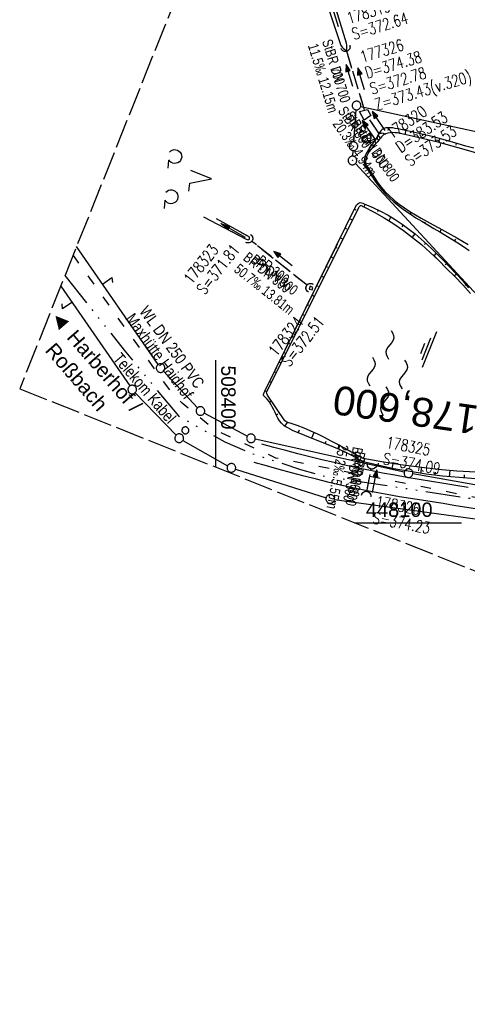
# Model space of a CAD drawing. Extents: x 508366 to 508907, y 448017 to 448810.
# Tile 1 of 47: x 508366 to 508444, y 448017 to 448187. Entities that reach past the tile are written whole.
import ezdxf
from ezdxf.enums import TextEntityAlignment as Align

# ---------------------------------------------------------------- set-up
doc = ezdxf.new("R2010")
doc.units = 0
doc.header["$LTSCALE"] = 10
doc.header["$MEASUREMENT"] = 0
for name, pattern in [('ACAD_ISO03W100', [30, 12, -18]), ('ACAD_ISO14W100', [25.5, 12, -3, 0.5, -3, 0.5, -3, 0.5, -3]), ('AUSGEZOGEN', [0]), ('LT00', [0]), ('LT12', [0.4, 0.3, -0.1]), ('LT14', [0.6, 0.5, -0.1]), ('LT17', [0.15, 0.1, -0.05]), ('STRICHLINIE2', [0.375, 0.25, -0.125])]:
    doc.linetypes.add(name, pattern=pattern)
doc.layers.get('0').update_dxf_attribs({"linetype": 'LT00'})
for name, color, linetype in [('--EK_FBR', 250, 'LT00'), ('--EK_Halt-Pfeil', 4, 'LT00'), ('--EK_Haltung', 7, 'STRICHLINIE2'), ('--EK_Haltung-Text', 140, 'LT00'), ('--EK_RRB', 181, 'LT00'), ('--EK_RRB_SYMB', 181, 'LT00'), ('--EK_Schacht-Text', 5, 'LT00'), ('--EK_ST-93-1', 30, 'LT17'), ('--EL_DFK_AB_L', 21, 'LT00'), ('--EL_DFK_AB_P', 7, 'LT00'), ('--EL_Halt-Pfeil', 4, 'LT00'), ('--EL_Haltung', 182, 'STRICHLINIE2'), ('--EL_Haltung-Text', 182, 'LT00'), ('--EL_RRB', 181, 'LT00'), ('--WASSER_NUTZUNG', 180, 'Continuous'), ('DFK_AB_L', 21, 'LT00'), ('DFK_AB_P', 7, 'LT00'), ('DFK_GZPKT', 250, 'LT00'), ('DFK_KATASTER', 250, 'LT00'), ('DFK_NUTZUNG', 250, 'LT00'), ('DFK_VERMPKT', 252, 'LT00'), ('DL', 182, 'LT12'), ('DL_PFEIL', 201, 'LT00'), ('DL_TEXT', 182, 'LT00'), ('ORTSRICHTUNG', 7, 'Continuous'), ('PFEIL', 140, 'AUSGEZOGEN'), ('TELEKOM', 210, 'ACAD_ISO14W100'), ('TELEKOM_TEXT', 210, 'Continuous'), ('V125_AFBR_BAB', 250, 'LT00'), ('V125_BOESCH', 250, 'LT00'), ('V125_BOSCHUNG', 250, 'LT00'), ('V125_GRABEN', 250, 'LT00'), ('V125_MOENCH', 182, 'LT00'), ('V125_RASTER', 250, 'LT00'), ('V125_U_SCHACH', 182, 'LT00'), ('V125_UK_DURCH', 182, 'LT00'), ('V126_AFBR_BAB', 250, 'LT00'), ('V126_BOESCH', 250, 'LT00'), ('V126_BOSCHUNG', 250, 'LT00'), ('V126_GRABEN', 250, 'LT00'), ('V126_U_SCHACH', 182, 'LT00'), ('V126_UK_DURCH', 182, 'LT00'), ('WASSERLTG', 130, 'ACAD_ISO03W100'), ('WASSERLTG_TEXT', 130, 'Continuous')]:
    doc.layers.add(name, color=color, linetype=linetype)
doc.layers.add('-BLATT_125-RAND', color=7, linetype='LT14', plot=False)
doc.styles.add('Beschrift', font='ARIAL.TTF')
doc.styles.add('Haltungsbeschriftung', font='ARIAL.TTF', dxfattribs={"width": 0.75})
doc.styles.add('schachtbeschriftung', font='romans.shx', dxfattribs={"width": 0.75, "height": 2})
doc.styles.get("Standard").update_dxf_attribs({"font": 'ARIAL.TTF'})
doc.styles.add('Versorgungsltg', font='ARIAL.TTF', dxfattribs={"width": 0.8, "height": 2})

# ---------------------------------------------------------------- blocks, each defined once
blk = doc.blocks.new('SYMB7052')
at = {"color": 0, "linetype": 'ByBlock'}
blk.add_lwpolyline([(0, 0), (0, 0.196), (0.076, 0.156)], dxfattribs=at)
blk = doc.blocks.new('SYMB7010')
at = {"color": 0, "linetype": 'ByBlock'}
for points in [[(-0.031408, 0.499213), (-0.093728, 0.49134), (-0.15457, 0.475719), (-0.212975, 0.452595), (-0.268021, 0.422333), (-0.31884, 0.385411), (-0.36463, 0.342411), (-0.40467, 0.29401), (-0.438329, 0.240973), (-0.465074, 0.184136), (-0.484486, 0.124395), (-0.496256, 0.062692), (-0.5002, 0)], [(-0.5002, 0), (-0.496256, -0.062692), (-0.484486, -0.124395), (-0.465075, -0.184136), (-0.438329, -0.240973), (-0.404671, -0.29401), (-0.36463, -0.342411), (-0.31884, -0.385411), (-0.268021, -0.422333), (-0.212975, -0.452595), (-0.154571, -0.475719), (-0.093728, -0.49134), (-0.031408, -0.499213), (0.031408, -0.499213)], [(0.5002, 0), (0.496256, 0.062692), (0.484485, 0.124395), (0.465074, 0.184136), (0.438329, 0.240973), (0.40467, 0.29401), (0.36463, 0.342411), (0.31884, 0.385411), (0.268021, 0.422333), (0.212975, 0.452595), (0.15457, 0.475719), (0.093728, 0.49134), (0.031408, 0.499213), (-0.031408, 0.499213)], [(0.031408, -0.499213), (0.093728, -0.491341), (0.15457, -0.475719), (0.212975, -0.452595), (0.268021, -0.422333), (0.31884, -0.385411), (0.36463, -0.342411), (0.404671, -0.294011), (0.438329, -0.240974), (0.465075, -0.184136), (0.484486, -0.124395), (0.496256, -0.062692), (0.500201, 0)]]:
    blk.add_lwpolyline(points, dxfattribs=at)
blk = doc.blocks.new('SYMB7250')
at = {"color": 0, "linetype": 'ByBlock'}
for points in [[(-0.25, 0.28), (-0.208333, 0.308889), (-0.166667, 0.331111), (-0.125, 0.34), (-0.083333, 0.331111), (-0.041667, 0.308889), (0, 0.28)], [(0, 0.28), (0.041667, 0.251111), (0.083333, 0.228889), (0.125, 0.22), (0.166667, 0.228889), (0.208333, 0.251111), (0.25, 0.28)], [(-0.74, 0), (-0.698333, 0.028889), (-0.656667, 0.051111), (-0.615, 0.06), (-0.573333, 0.051111), (-0.531667, 0.028889), (-0.49, 0)], [(-0.49, 0), (-0.448333, -0.028889), (-0.406667, -0.051111), (-0.365, -0.06), (-0.323333, -0.051111), (-0.281667, -0.028889), (-0.24, 0)], [(0.24, 0), (0.281667, 0.028889), (0.323333, 0.051111), (0.365, 0.06), (0.406667, 0.051111), (0.448333, 0.028889), (0.49, 0)], [(0.49, 0), (0.531667, -0.028889), (0.573333, -0.051111), (0.615, -0.06), (0.656667, -0.051111), (0.698333, -0.028889), (0.74, 0)], [(-0.25, -0.28), (-0.208333, -0.251111), (-0.166667, -0.228889), (-0.125, -0.22), (-0.083333, -0.228889), (-0.041667, -0.251111), (0, -0.28)], [(0, -0.28), (0.041667, -0.308889), (0.083333, -0.331111), (0.125, -0.34), (0.166667, -0.331111), (0.208333, -0.308889), (0.25, -0.28)]]:
    blk.add_lwpolyline(points, dxfattribs=at)
blk = doc.blocks.new('SYMB7201')
at = {"color": 0, "linetype": 'ByBlock'}
for p, q in [((0, 0.385), (-0.11, 0.015)), ((-0.255, -0.385), (-0.115, -0.385)), ((0.445, -0.385), (0.585, -0.385))]:
    blk.add_line(p, q, dxfattribs=at)
for points in [[(0.25, 0.015), (0.11, 0.015), (0, 0.385)], [(-0.393816, -0.383308), (-0.416239, -0.362945), (-0.432849, -0.337617), (-0.442589, -0.308936), (-0.444836, -0.27873), (-0.439449, -0.248923), (-0.426769, -0.221415), (-0.407606, -0.197958), (-0.38318, -0.180047), (-0.355047, -0.168823), (-0.325, -0.165), (-0.294953, -0.168823), (-0.26682, -0.180047), (-0.242394, -0.197959), (-0.223231, -0.221415), (-0.210551, -0.248923), (-0.205164, -0.27873), (-0.207411, -0.308936), (-0.21715, -0.337617), (-0.233761, -0.362945), (-0.256184, -0.383308)], [(0.306185, -0.383308), (0.283761, -0.362945), (0.267151, -0.337617), (0.257411, -0.308936), (0.255164, -0.27873), (0.260552, -0.248923), (0.273231, -0.221415), (0.292394, -0.197958), (0.31682, -0.180047), (0.344953, -0.168823), (0.375, -0.165), (0.405047, -0.168823), (0.43318, -0.180047), (0.457606, -0.197959), (0.476769, -0.221415), (0.489449, -0.248923), (0.494836, -0.27873), (0.492589, -0.308936), (0.48285, -0.337617), (0.466239, -0.362945), (0.443816, -0.383308)]]:
    blk.add_lwpolyline(points, dxfattribs=at)
blk = doc.blocks.new('SYMB0003')
at = {"color": 0, "linetype": 'ByBlock'}
for p, q in [((-0.015712, 0), (0.010166, 0.012015)), ((0, -0.021257), (-0.015712, 0)), ((0.010166, 0.012015), (0, -0.021257))]:
    blk.add_line(p, q, dxfattribs=at)
for points in [[(-0.031395, 0.499013), (-0.093691, 0.491144), (-0.154509, 0.475528), (-0.21289, 0.452414), (-0.267913, 0.422164), (-0.318712, 0.385257), (-0.364484, 0.342274), (-0.404509, 0.293893), (-0.438154, 0.240877), (-0.464888, 0.184062), (-0.484292, 0.124345), (-0.496058, 0.062667), (-0.5, 0)], [(-0.5, 0), (-0.496058, -0.062667), (-0.484292, -0.124345), (-0.464888, -0.184062), (-0.438154, -0.240877), (-0.404509, -0.293893), (-0.364485, -0.342274), (-0.318712, -0.385257), (-0.267914, -0.422164), (-0.21289, -0.452414), (-0.154509, -0.475529), (-0.093691, -0.491144), (-0.031395, -0.499014), (0.031395, -0.499014)], [(0.5, 0), (0.496057, 0.062667), (0.484292, 0.124345), (0.464888, 0.184062), (0.438153, 0.240877), (0.404509, 0.293893), (0.364484, 0.342274), (0.318712, 0.385257), (0.267913, 0.422164), (0.21289, 0.452414), (0.154509, 0.475528), (0.093691, 0.491144), (0.031395, 0.499013), (-0.031395, 0.499013)], [(0.031395, -0.499014), (0.093691, -0.491144), (0.154509, -0.475529), (0.21289, -0.452414), (0.267914, -0.422164), (0.318712, -0.385257), (0.364485, -0.342274), (0.404509, -0.293893), (0.438154, -0.240877), (0.464889, -0.184062), (0.484292, -0.124345), (0.496058, -0.062667), (0.5, 0)]]:
    blk.add_lwpolyline(points, dxfattribs=at)
blk = doc.blocks.new('Pfreil3')
at = {"layer": 'PFEIL'}
blk.add_hatch(color=256, dxfattribs=at).paths.add_polyline_path([(-1.55, 0.27), (-1.55, -0.27), (0, 0)])
for p, q in [((-1.55, 0), (-4.83, 0)), ((-1.55, -0.27), (-1.55, 0.27)), ((-1.55, 0.27), (0, 0)), ((0, 0), (-1.55, -0.27))]:
    blk.add_line(p, q, dxfattribs=at)
blk = doc.blocks.new('SYMB1107')
at = {"color": 0, "linetype": 'ByBlock'}
for points in [[(-0.2, 0), (-0.196157, 0.039018), (-0.184776, 0.076537), (-0.166294, 0.111114), (-0.141421, 0.141421), (-0.111114, 0.166294), (-0.076537, 0.184776), (-0.039018, 0.196157), (0, 0.2)], [(0, 0.2), (0.039018, 0.196157), (0.076537, 0.184776), (0.111114, 0.166294), (0.141421, 0.141421), (0.166294, 0.111114), (0.184776, 0.076537), (0.196157, 0.039018), (0.2, 0)]]:
    blk.add_lwpolyline(points, dxfattribs=at)
blk = doc.blocks.new('SYMB0070')
at = {"color": 0, "linetype": 'ByBlock'}
for p, q in [((-0.5, 0), (0.2, 0)), ((0.5, 0), (0.2, 0.1)), ((0.2, 0.1), (0.2, 0)), ((0.468, 0), (0.21, 0.086)), ((0.21, 0.086), (0.21, -0.086)), ((0.21, -0.086), (0.468, 0)), ((0.22, -0.072), (0.437, 0)), ((0.23, -0.058), (0.405, 0)), ((0.24, -0.045), (0.374, 0)), ((0.342, 0), (0.25, 0.031)), ((0.25, 0.031), (0.25, -0.031)), ((0.25, -0.031), (0.342, 0)), ((0.26, -0.017), (0.31, 0)), ((0.27, -0.003), (0.279, 0))]:
    blk.add_line(p, q, dxfattribs=at)
for points in [[(0.2, 0), (0.2, -0.1), (0.5, 0)], [(0.437, 0), (0.22, 0.072), (0.22, -0.072)], [(0.405, 0), (0.23, 0.058), (0.23, -0.058)], [(0.374, 0), (0.24, 0.045), (0.24, -0.045)], [(0.31, 0), (0.26, 0.017), (0.26, -0.017)], [(0.279, 0), (0.27, 0.003), (0.27, -0.003)]]:
    blk.add_lwpolyline(points, dxfattribs=at)
blk = doc.blocks.new('WASSER2')
at = {"layer": '--EK_RRB_SYMB'}
for p, q in [((-0.335, 0), (0.335, 0)), ((-0.191, -0.054), (0.215, -0.054)), ((-0.071, -0.116), (0.123, -0.116))]:
    blk.add_line(p, q, dxfattribs=at)

msp = doc.modelspace()

# ---------------------------------------------------------------- linework, layer by layer
at = {"layer": '--EK_FBR'}
for points in [[(508443.76, 448106.08), (508441.65, 448106.43), (508439.54, 448106.77), (508437.42, 448107.12), (508435.3, 448107.47), (508433.18, 448107.83), (508431.07, 448108.21), (508428.96, 448108.6), (508426.85, 448109.02), (508424.74, 448109.46), (508422.64, 448109.92), (508420.54, 448110.41), (508418.44, 448110.91), (508416.35, 448111.43), (508414.26, 448111.95), (508412.18, 448112.49), (508410.09, 448113.04), (508408.01, 448113.58)], [(508445.02, 448102.38), (508443.17, 448102.7), (508441.31, 448103), (508439.44, 448103.3), (508437.56, 448103.59), (508435.68, 448103.88), (508433.8, 448104.18), (508431.91, 448104.49), (508430.03, 448104.81), (508428.15, 448105.15), (508426.27, 448105.51), (508424.07, 448105.97), (508421.88, 448106.46), (508419.7, 448106.97), (508417.52, 448107.51), (508415.35, 448108.08), (508413.19, 448108.65), (508411.02, 448109.24), (508408.86, 448109.84), (508406.71, 448110.44)]]:
    msp.add_lwpolyline(points, dxfattribs=at)
at = {"layer": '--EK_Haltung'}
for p, q in [((508425.83, 448171.46), (508422.74, 448181.65)), ((508428.42, 448167.29), (508426.48, 448170.13)), ((508415.89, 448141.1), (508406.26, 448148.76)), ((508426.24, 448105.38), (508426.98, 448109.36))]:
    msp.add_line(p, q, dxfattribs=at)
at = {"layer": '--EK_RRB'}
for points in [[(508444.74, 448164.83), (508443.39, 448165.22), (508442.03, 448165.62), (508440.64, 448166.02), (508439.22, 448166.41), (508437.77, 448166.79), (508436.29, 448167.17), (508434.77, 448167.53), (508433.2, 448167.87), (508431.58, 448168.19), (508431.14, 448168.27), (508430.7, 448168.34), (508430.28, 448168.38), (508429.87, 448168.39), (508429.49, 448168.35), (508429.15, 448168.24), (508428.86, 448168.07), (508428.64, 448167.87), (508428.46, 448167.62), (508428.29, 448167.34), (508428.12, 448167.03), (508427.94, 448166.72), (508427.65, 448166.24), (508427.33, 448165.77), (508427, 448165.31), (508426.68, 448164.85), (508426.38, 448164.39), (508426.13, 448163.94), (508425.93, 448163.5), (508425.8, 448163.05), (508425.76, 448162.61), (508425.83, 448162.17), (508425.95, 448161.83), (508426.13, 448161.5), (508426.34, 448161.16), (508426.55, 448160.83), (508426.88, 448160.33), (508427.19, 448159.83), (508427.51, 448159.35), (508427.83, 448158.87), (508428.52, 448157.97), (508429.26, 448157.12), (508430.07, 448156.31), (508430.92, 448155.54), (508431.82, 448154.82), (508432.76, 448154.12), (508433.73, 448153.45), (508434.72, 448152.81), (508435.74, 448152.18), (508436.77, 448151.56), (508437.82, 448150.95), (508438.86, 448150.34), (508439.9, 448149.72), (508440.94, 448149.1), (508441.96, 448148.46), (508442.96, 448147.81), (508443.94, 448147.13)], [(508445.03, 448107.62), (508442.19, 448107.8), (508439.35, 448108.07), (508436.53, 448108.42), (508433.72, 448108.84), (508430.91, 448109.35), (508428.13, 448109.94), (508425.36, 448110.6), (508424.86, 448110.92), (508424.35, 448111.23), (508423.41, 448111.75), (508422.46, 448112.24), (508421.48, 448112.68), (508420.49, 448113.1), (508419.5, 448113.5), (508418.49, 448113.89), (508417.48, 448114.28), (508416.47, 448114.67), (508415.47, 448115.07), (508414.48, 448115.48), (508413.49, 448115.93), (508412.52, 448116.4), (508412.21, 448116.57), (508411.91, 448116.77), (508411.66, 448116.98), (508411.43, 448117.23), (508411.1, 448117.66), (508410.82, 448118.11), (508410.56, 448118.58), (508410.33, 448119.07), (508410.09, 448119.55), (508409.85, 448120.04), (508409.59, 448120.52), (508409.29, 448120.98), (508408.95, 448121.41), (508408.55, 448121.81), (508408.44, 448121.92), (508408.35, 448122.02), (508408.32, 448122.18), (508408.36, 448122.36), (508408.46, 448122.55), (508408.58, 448122.75), (508424.45, 448155.01), (508424.58, 448155.16), (508424.72, 448155.29), (508424.87, 448155.38), (508425.08, 448155.42), (508425.31, 448155.4), (508425.55, 448155.32), (508425.79, 448155.23), (508427.24, 448154.6), (508428.61, 448153.93), (508429.92, 448153.22), (508431.16, 448152.47), (508432.35, 448151.67), (508433.48, 448150.85), (508434.58, 448149.99), (508435.64, 448149.1), (508436.66, 448148.18), (508437.66, 448147.24), (508438.64, 448146.27), (508439.61, 448145.29), (508440.56, 448144.29), (508441.67, 448143.11), (508442.77, 448141.91), (508443.86, 448140.69)]]:
    msp.add_lwpolyline(points, dxfattribs=at)
at = {"layer": '--EL_DFK_AB_L'}
for p, q in [((508423.97, 448165.93), (508424.38, 448171.48)), ((508425.17, 448172.07), (508475.62, 448161.13)), ((508423.79, 448163.47), (508423.86, 448164.43)), ((508471.5, 448111.11), (508424.24, 448162.17))]:
    msp.add_line(p, q, dxfattribs=at)
at = {"layer": '--EL_Haltung'}
for p, q in [((508425.83, 448171.46), (508422.74, 448181.65)), ((508428.42, 448167.29), (508426.48, 448170.13)), ((508415.89, 448141.1), (508406.26, 448148.76)), ((508426.24, 448105.38), (508426.98, 448109.36))]:
    msp.add_line(p, q, dxfattribs=at)
at = {"layer": '--EL_RRB'}
msp.add_lwpolyline([(508444.74, 448164.83), (508443.39, 448165.22), (508442.03, 448165.62), (508440.64, 448166.02), (508439.22, 448166.41), (508437.77, 448166.79), (508436.29, 448167.17), (508434.77, 448167.53), (508433.2, 448167.87), (508431.58, 448168.19), (508431.14, 448168.27), (508430.7, 448168.34), (508430.28, 448168.38), (508429.87, 448168.39), (508429.49, 448168.35), (508429.15, 448168.24), (508428.86, 448168.07), (508428.64, 448167.87), (508428.46, 448167.62), (508428.29, 448167.34), (508428.12, 448167.03), (508427.94, 448166.72), (508427.65, 448166.24), (508427.33, 448165.77), (508427, 448165.31), (508426.68, 448164.85), (508426.38, 448164.39), (508426.13, 448163.94), (508425.93, 448163.5), (508425.8, 448163.05), (508425.76, 448162.61), (508425.83, 448162.17), (508425.95, 448161.83), (508426.13, 448161.5), (508426.34, 448161.16), (508426.55, 448160.83), (508426.88, 448160.33), (508427.19, 448159.83), (508427.51, 448159.35), (508427.83, 448158.87), (508428.52, 448157.97), (508429.26, 448157.12), (508430.07, 448156.31), (508430.92, 448155.54), (508431.82, 448154.82), (508432.76, 448154.12), (508433.73, 448153.45), (508434.72, 448152.81), (508435.74, 448152.18), (508436.77, 448151.56), (508437.82, 448150.95), (508438.86, 448150.34), (508439.9, 448149.72), (508440.94, 448149.1), (508441.96, 448148.46), (508442.96, 448147.81), (508443.94, 448147.13)], dxfattribs=at)
at = {"layer": '-BLATT_125-RAND'}
msp.add_lwpolyline([(508640.93, 448810.28), (508366.1, 448123.2), (508632.57, 448016.61), (508907.4, 448703.69), (508640.93, 448810.28)], dxfattribs=at)
at = {"layer": 'DFK_AB_L'}
for p, q in [((508423.97, 448165.93), (508424.38, 448171.48)), ((508425.17, 448172.07), (508475.62, 448161.13)), ((508423.79, 448163.47), (508423.86, 448164.43)), ((508471.5, 448111.11), (508424.24, 448162.17))]:
    msp.add_line(p, q, dxfattribs=at)
at = {"layer": 'DFK_KATASTER'}
for p, q in [((508390.07, 448127.39), (508375.96, 448147.85)), ((508373.2, 448140.96), (508385.16, 448123.67)), ((508396.89, 448119.89), (508391.01, 448126.22)), ((508386.11, 448122.51), (508393.2, 448115.17)), ((508405.5, 448114.96), (508398.06, 448118.98)), ((508394.37, 448114.26), (508402.11, 448109.87)), ((508432.71, 448108.73), (508406.89, 448114.45)), ((508403.48, 448109.27), (508419.18, 448104.33)), ((508461.97, 448103.6), (508434.18, 448108.44)), ((508420.63, 448104.01), (508460.93, 448098.48))]:
    msp.add_line(p, q, dxfattribs=at)
at = {"layer": 'DL'}
for p, q in [((508425.83, 448171.46), (508422.74, 448181.65)), ((508428.42, 448167.29), (508426.48, 448170.13)), ((508415.89, 448141.1), (508406.26, 448148.76)), ((508426.24, 448105.38), (508426.98, 448109.36))]:
    msp.add_line(p, q, dxfattribs=at)
at = {"layer": 'TELEKOM', "ltscale": 0.05, "flags": 128}
msp.add_lwpolyline([(508373.93, 448142.78), (508384.2, 448129.85), (508393.58, 448118.48), (508401.63, 448113.99), (508405.89, 448112.13), (508414.73, 448109.23), (508418.29, 448108.17), (508427, 448106.86), (508463.47, 448101.25), (508493.23, 448097.67), (508537.4, 448092.8), (508551.33, 448092.58), (508582.98, 448088.58), (508614.39, 448087.88), (508624.18, 448087.12), (508655.83, 448085.24), (508659.37, 448083.61)], dxfattribs=at)
at = {"layer": 'V125_AFBR_BAB'}
for points in [[(508443.76, 448106.08), (508441.65, 448106.43), (508439.54, 448106.77), (508437.42, 448107.12), (508435.3, 448107.47), (508433.18, 448107.83), (508431.07, 448108.21), (508428.96, 448108.6), (508426.85, 448109.02), (508424.74, 448109.46), (508422.64, 448109.92), (508420.54, 448110.41), (508418.44, 448110.91), (508416.35, 448111.43), (508414.26, 448111.95), (508412.18, 448112.49), (508410.09, 448113.04), (508408.01, 448113.58)], [(508445.02, 448102.38), (508443.17, 448102.7), (508441.31, 448103), (508439.44, 448103.3), (508437.56, 448103.59), (508435.68, 448103.88), (508433.8, 448104.18), (508431.91, 448104.49), (508430.03, 448104.81), (508428.15, 448105.15), (508426.27, 448105.51), (508424.07, 448105.97), (508421.88, 448106.46), (508419.7, 448106.97), (508417.52, 448107.51), (508415.35, 448108.08), (508413.19, 448108.65), (508411.02, 448109.24), (508408.86, 448109.84), (508406.71, 448110.44)]]:
    msp.add_lwpolyline(points, dxfattribs=at)
at = {"layer": 'V125_BOESCH'}
for p, q in [((508408.58, 448122.75), (508424.45, 448155.01)), ((508424.78, 448154.48), (508408.86, 448122.68))]:
    msp.add_line(p, q, dxfattribs=at)
for points in [[(508444.74, 448164.83), (508443.39, 448165.22), (508442.03, 448165.62), (508440.64, 448166.02), (508439.22, 448166.41), (508437.77, 448166.79), (508436.29, 448167.17), (508434.77, 448167.53), (508433.2, 448167.87), (508431.58, 448168.19), (508431.14, 448168.27), (508430.7, 448168.34), (508430.28, 448168.38), (508429.87, 448168.39), (508429.49, 448168.35), (508429.15, 448168.24), (508428.86, 448168.07), (508428.64, 448167.87), (508428.46, 448167.62), (508428.29, 448167.34), (508428.12, 448167.03), (508427.94, 448166.72), (508427.65, 448166.24), (508427.33, 448165.77), (508427, 448165.31), (508426.68, 448164.85), (508426.38, 448164.39), (508426.13, 448163.94), (508425.93, 448163.5), (508425.8, 448163.05), (508425.76, 448162.61), (508425.83, 448162.17), (508425.95, 448161.83), (508426.13, 448161.5), (508426.34, 448161.16), (508426.55, 448160.83), (508426.88, 448160.33), (508427.19, 448159.83), (508427.51, 448159.35), (508427.83, 448158.87), (508428.52, 448157.97), (508429.26, 448157.12), (508430.07, 448156.31), (508430.92, 448155.54), (508431.82, 448154.82), (508432.76, 448154.12), (508433.73, 448153.45), (508434.72, 448152.81), (508435.74, 448152.18), (508436.77, 448151.56), (508437.82, 448150.95), (508438.86, 448150.34), (508439.9, 448149.72), (508440.94, 448149.1), (508441.96, 448148.46), (508442.96, 448147.81), (508443.94, 448147.13)], [(508445.48, 448163.94), (508442.02, 448164.93), (508438.55, 448165.86), (508435.06, 448166.72), (508431.55, 448167.51), (508431.1, 448167.53), (508430.66, 448167.54), (508430.24, 448167.52), (508429.84, 448167.46), (508429.47, 448167.35), (508429.14, 448167.16), (508428.94, 448167), (508428.76, 448166.81), (508428.58, 448166.6), (508428.4, 448166.38), (508428.05, 448165.97), (508427.69, 448165.55), (508427.32, 448165.13), (508426.97, 448164.7), (508426.65, 448164.27), (508426.38, 448163.84), (508426.17, 448163.41), (508426.03, 448162.97), (508426, 448162.55), (508426.07, 448162.12), (508426.2, 448161.81), (508426.38, 448161.5), (508426.58, 448161.2), (508426.8, 448160.89), (508427.12, 448160.42), (508427.41, 448159.95), (508427.71, 448159.49), (508428, 448159.03), (508428.65, 448158.16), (508429.37, 448157.34), (508430.14, 448156.57), (508430.96, 448155.85), (508431.83, 448155.16), (508432.74, 448154.51), (508433.68, 448153.89), (508434.65, 448153.29), (508435.65, 448152.71), (508436.67, 448152.15), (508437.69, 448151.59), (508438.72, 448151.04), (508439.76, 448150.48), (508440.79, 448149.92), (508441.8, 448149.35), (508442.8, 448148.76), (508443.78, 448148.15)], [(508424.45, 448155.01), (508424.58, 448155.16), (508424.72, 448155.29), (508424.87, 448155.38), (508425.08, 448155.42), (508425.31, 448155.4), (508425.55, 448155.32), (508425.79, 448155.23), (508427.24, 448154.6), (508428.61, 448153.93), (508429.92, 448153.22), (508431.16, 448152.47), (508432.35, 448151.67), (508433.48, 448150.85), (508434.58, 448149.99), (508435.64, 448149.1), (508436.66, 448148.18), (508437.66, 448147.24), (508438.64, 448146.27), (508439.61, 448145.29), (508440.56, 448144.29), (508441.67, 448143.11), (508442.77, 448141.91), (508443.86, 448140.69)], [(508424.78, 448154.48), (508424.88, 448154.67), (508424.99, 448154.82), (508425.12, 448154.9), (508425.26, 448154.9), (508425.41, 448154.85), (508425.56, 448154.77), (508425.7, 448154.7), (508427.48, 448153.78), (508429.21, 448152.78), (508430.91, 448151.72), (508432.55, 448150.59), (508434.16, 448149.4), (508435.71, 448148.14), (508437.21, 448146.81), (508438.65, 448145.43), (508440.04, 448143.99), (508441.47, 448142.61), (508442.85, 448141.18), (508444.18, 448139.7)], [(508445.03, 448107.62), (508442.19, 448107.8), (508439.35, 448108.07), (508436.53, 448108.42), (508433.72, 448108.84), (508430.91, 448109.35), (508428.13, 448109.94), (508425.36, 448110.6), (508424.86, 448110.92), (508424.35, 448111.23), (508423.41, 448111.75), (508422.46, 448112.24), (508421.48, 448112.68), (508420.49, 448113.1), (508419.5, 448113.5), (508418.49, 448113.89), (508417.48, 448114.28), (508416.47, 448114.67), (508415.47, 448115.07), (508414.48, 448115.48), (508413.49, 448115.93), (508412.52, 448116.4), (508412.21, 448116.57), (508411.91, 448116.77), (508411.66, 448116.98), (508411.43, 448117.23), (508411.1, 448117.66), (508410.82, 448118.11), (508410.56, 448118.58), (508410.33, 448119.07), (508410.09, 448119.55), (508409.85, 448120.04), (508409.59, 448120.52), (508409.29, 448120.98), (508408.95, 448121.41), (508408.55, 448121.81), (508408.44, 448121.92), (508408.35, 448122.02), (508408.32, 448122.18), (508408.36, 448122.36), (508408.46, 448122.55), (508408.58, 448122.75)], [(508445.12, 448108.74), (508441.84, 448108.95), (508438.57, 448109.23), (508435.31, 448109.59), (508432.06, 448110.03), (508428.81, 448110.54), (508425.58, 448111.13), (508424.6, 448111.66), (508423.46, 448112.28), (508422.33, 448112.91), (508421.19, 448113.53), (508420.04, 448114.14), (508418.89, 448114.74), (508417.73, 448115.31), (508416.55, 448115.85), (508415.36, 448116.36), (508414.15, 448116.81), (508412.92, 448117.22), (508412.67, 448117.3), (508412.43, 448117.4), (508412.22, 448117.5), (508412.02, 448117.62), (508409.02, 448122.07), (508408.93, 448122.39), (508408.86, 448122.68)]]:
    msp.add_lwpolyline(points, dxfattribs=at)
at = {"layer": 'V125_BOSCHUNG'}
for p, q in [((508429.86, 448168.39), (508429.96, 448167.94)), ((508432.95, 448167.92), (508432.85, 448167.22)), ((508428.15, 448167.09), (508428.54, 448166.55)), ((508435.91, 448167.26), (508435.83, 448166.91)), ((508438.83, 448166.52), (508438.64, 448165.83)), ((508426.43, 448164.47), (508426.57, 448164.42)), ((508441.72, 448165.71), (508441.63, 448165.39)), ((508425.84, 448162.13), (508426.06, 448162.15)), ((508427.33, 448159.63), (508427.43, 448159.69)), ((508429.14, 448157.25), (508429.31, 448157.4)), ((508424.1, 448154.3), (508424.34, 448154.18)), ((508425.91, 448155.18), (508425.71, 448154.69)), ((508428.2, 448154.14), (508428.05, 448153.84)), ((508431.32, 448155.22), (508431.4, 448155.32)), ((508423.28, 448152.64), (508423.75, 448152.42)), ((508430.41, 448152.93), (508430.03, 448152.29)), ((508433.74, 448153.44), (508433.94, 448153.73)), ((508422.47, 448150.99), (508422.7, 448150.88)), ((508432.52, 448151.55), (508432.3, 448151.24)), ((508436.29, 448151.85), (508436.41, 448152.04)), ((508438.88, 448150.33), (508439.16, 448150.8)), ((508421.65, 448149.33), (508422.09, 448149.11)), ((508434.53, 448150.03), (508434.07, 448149.46)), ((508441.44, 448148.79), (508441.62, 448149.07)), ((508420.84, 448147.67), (508421.05, 448147.57)), ((508436.43, 448148.39), (508436.21, 448148.14)), ((508420.02, 448146.01), (508420.44, 448145.81)), ((508438.26, 448146.66), (508437.84, 448146.22)), ((508419.21, 448144.36), (508419.41, 448144.26)), ((508440.01, 448144.87), (508439.81, 448144.67)), ((508418.39, 448142.7), (508418.79, 448142.51)), ((508441.74, 448143.04), (508441.37, 448142.71)), ((508417.58, 448141.04), (508417.77, 448140.95)), ((508443.42, 448141.19), (508443.26, 448141.05)), ((508416.76, 448139.38), (508417.13, 448139.2)), ((508415.95, 448137.73), (508416.13, 448137.64)), ((508415.13, 448136.07), (508415.48, 448135.9)), ((508414.32, 448134.41), (508414.48, 448134.33)), ((508413.5, 448132.75), (508413.82, 448132.6)), ((508412.69, 448131.1), (508412.84, 448131.02)), ((508411.87, 448129.44), (508412.17, 448129.29)), ((508411.06, 448127.78), (508411.2, 448127.71)), ((508410.24, 448126.12), (508410.52, 448125.99)), ((508409.43, 448124.47), (508409.56, 448124.4)), ((508408.61, 448122.81), (508408.86, 448122.69)), ((508409.36, 448120.88), (508409.67, 448121.1)), ((508410.55, 448118.61), (508410.8, 448118.84)), ((508412, 448116.7), (508412.51, 448117.36)), ((508414.32, 448115.55), (508414.56, 448116.06)), ((508416.66, 448114.59), (508417.08, 448115.61)), ((508419, 448113.7), (508419.17, 448114.11)), ((508421.3, 448112.76), (508421.56, 448113.33)), ((508423.56, 448111.67), (508423.65, 448111.9)), ((508425.72, 448110.51), (508425.9, 448111.07)), ((508428.18, 448109.93), (508428.26, 448110.28)), ((508430.63, 448109.41), (508430.8, 448110.22)), ((508433.1, 448108.95), (508433.18, 448109.4)), ((508435.58, 448108.55), (508435.73, 448109.54)), ((508438.07, 448108.22), (508438.14, 448108.74)), ((508440.57, 448107.95), (508440.68, 448109.04)), ((508443.12, 448107.73), (508443.12, 448108.3))]:
    msp.add_line(p, q, dxfattribs=at)
at = {"layer": 'V125_GRABEN'}
for p, q in [((508417.86, 448194.24), (508421.75, 448182.6)), ((508422.72, 448183.05), (508419.15, 448194.6)), ((508397.95, 448152.96), (508405.3, 448149.11)), ((508405.84, 448149.47), (508400.17, 448152.64))]:
    msp.add_line(p, q, dxfattribs=at)
for points in [[(508421.75, 448182.6), (508421.98, 448182.34), (508422.2, 448182.1), (508422.39, 448181.91), (508422.56, 448181.79), (508422.68, 448181.77), (508422.75, 448181.87), (508422.78, 448182.07), (508422.78, 448182.35), (508422.76, 448182.69), (508422.72, 448183.05)], [(508405.3, 448149.11), (508405.49, 448149.02), (508405.67, 448148.97), (508405.81, 448149.01), (508405.88, 448149.1), (508405.91, 448149.2), (508405.89, 448149.34), (508405.84, 448149.47)]]:
    msp.add_lwpolyline(points, dxfattribs=at)
at = {"layer": 'V125_MOENCH'}
msp.add_lwpolyline([(508426.89, 448170.5), (508425.75, 448169.72), (508424.96, 448171.18), (508426.35, 448171.55), (508426.89, 448170.5)], dxfattribs=at)
at = {"layer": 'V125_RASTER'}
for p, q in [((508400, 448128.14), (508400, 448109.64)), ((508424.1, 448100), (508442.6, 448100))]:
    msp.add_line(p, q, dxfattribs=at)
at = {"layer": 'V125_U_SCHACH'}
msp.add_lwpolyline([(508416.76, 448140.34), (508416.9, 448140.74), (508416.42, 448140.96), (508416.25, 448140.44), (508416.76, 448140.34)], dxfattribs=at)
at = {"layer": 'V126_AFBR_BAB'}
for points in [[(508443.76, 448106.08), (508441.65, 448106.43), (508439.54, 448106.77), (508437.42, 448107.12), (508435.3, 448107.47), (508433.18, 448107.83), (508431.07, 448108.21), (508428.96, 448108.6), (508426.85, 448109.02), (508424.74, 448109.46), (508422.64, 448109.92), (508420.54, 448110.41), (508418.44, 448110.91), (508416.35, 448111.43), (508414.26, 448111.95), (508412.18, 448112.49), (508410.09, 448113.04), (508408.01, 448113.58)], [(508445.02, 448102.38), (508443.17, 448102.7), (508441.31, 448103), (508439.44, 448103.3), (508437.56, 448103.59), (508435.68, 448103.88), (508433.8, 448104.18), (508431.91, 448104.49), (508430.03, 448104.81), (508428.15, 448105.15), (508426.27, 448105.51), (508424.07, 448105.97), (508421.88, 448106.46), (508419.7, 448106.97), (508417.52, 448107.51), (508415.35, 448108.08), (508413.19, 448108.65), (508411.02, 448109.24), (508408.86, 448109.84), (508406.71, 448110.44)]]:
    msp.add_lwpolyline(points, dxfattribs=at)
at = {"layer": 'V126_BOESCH'}
for p, q in [((508408.58, 448122.75), (508421.13, 448148.27)), ((508421.64, 448148.21), (508408.86, 448122.68))]:
    msp.add_line(p, q, dxfattribs=at)
for points in [[(508437.7, 448146.35), (508438.65, 448145.43), (508440.04, 448143.99), (508441.47, 448142.61), (508442.85, 448141.18), (508444.18, 448139.7)], [(508438.68, 448146.23), (508439.61, 448145.29), (508440.56, 448144.29), (508441.67, 448143.11), (508442.77, 448141.91), (508443.86, 448140.69)], [(508445.03, 448107.62), (508442.19, 448107.8), (508439.35, 448108.07), (508436.53, 448108.42), (508433.72, 448108.84), (508430.91, 448109.35), (508428.13, 448109.94), (508425.36, 448110.6), (508424.86, 448110.92), (508424.35, 448111.23), (508423.41, 448111.75), (508422.46, 448112.24), (508421.48, 448112.68), (508420.49, 448113.1), (508419.5, 448113.5), (508418.49, 448113.89), (508417.48, 448114.28), (508416.47, 448114.67), (508415.47, 448115.07), (508414.48, 448115.48), (508413.49, 448115.93), (508412.52, 448116.4), (508412.21, 448116.57), (508411.91, 448116.77), (508411.66, 448116.98), (508411.43, 448117.23), (508411.1, 448117.66), (508410.82, 448118.11), (508410.56, 448118.58), (508410.33, 448119.07), (508410.09, 448119.55), (508409.85, 448120.04), (508409.59, 448120.52), (508409.29, 448120.98), (508408.95, 448121.41), (508408.55, 448121.81), (508408.44, 448121.92), (508408.35, 448122.02), (508408.32, 448122.18), (508408.36, 448122.36), (508408.46, 448122.55), (508408.58, 448122.75)], [(508445.12, 448108.74), (508441.84, 448108.95), (508438.57, 448109.23), (508435.31, 448109.59), (508432.06, 448110.03), (508428.81, 448110.54), (508425.58, 448111.13), (508424.6, 448111.66), (508423.46, 448112.28), (508422.33, 448112.91), (508421.19, 448113.53), (508420.04, 448114.14), (508418.89, 448114.74), (508417.73, 448115.31), (508416.55, 448115.85), (508415.36, 448116.36), (508414.15, 448116.81), (508412.92, 448117.22), (508412.67, 448117.3), (508412.43, 448117.4), (508412.22, 448117.5), (508412.02, 448117.62), (508409.02, 448122.07), (508408.93, 448122.39), (508408.86, 448122.68)]]:
    msp.add_lwpolyline(points, dxfattribs=at)
at = {"layer": 'V126_BOSCHUNG'}
for p, q in [((508420.84, 448147.67), (508421.05, 448147.57)), ((508420.02, 448146.01), (508420.44, 448145.81)), ((508437.93, 448146.32), (508437.84, 448146.22)), ((508419.21, 448144.36), (508419.41, 448144.26)), ((508440.01, 448144.87), (508439.81, 448144.67)), ((508418.39, 448142.7), (508418.79, 448142.51)), ((508441.74, 448143.04), (508441.37, 448142.71)), ((508417.58, 448141.04), (508417.77, 448140.95)), ((508443.42, 448141.19), (508443.26, 448141.05)), ((508416.76, 448139.38), (508417.13, 448139.2)), ((508415.95, 448137.73), (508416.13, 448137.64)), ((508415.13, 448136.07), (508415.48, 448135.9)), ((508414.32, 448134.41), (508414.48, 448134.33)), ((508413.5, 448132.75), (508413.82, 448132.6)), ((508412.69, 448131.1), (508412.84, 448131.02)), ((508411.87, 448129.44), (508412.17, 448129.29)), ((508411.06, 448127.78), (508411.2, 448127.71)), ((508410.24, 448126.12), (508410.52, 448125.99)), ((508409.43, 448124.47), (508409.56, 448124.4)), ((508408.61, 448122.81), (508408.86, 448122.69)), ((508409.36, 448120.88), (508409.67, 448121.1)), ((508410.55, 448118.61), (508410.8, 448118.84)), ((508412, 448116.7), (508412.51, 448117.36)), ((508414.32, 448115.55), (508414.56, 448116.06)), ((508416.66, 448114.59), (508417.08, 448115.61)), ((508419, 448113.7), (508419.17, 448114.11)), ((508421.3, 448112.76), (508421.56, 448113.33)), ((508423.56, 448111.67), (508423.65, 448111.9)), ((508425.72, 448110.51), (508425.9, 448111.07)), ((508428.18, 448109.93), (508428.26, 448110.28)), ((508430.63, 448109.41), (508430.8, 448110.22)), ((508433.1, 448108.95), (508433.18, 448109.4)), ((508435.58, 448108.55), (508435.73, 448109.54)), ((508438.07, 448108.22), (508438.14, 448108.74)), ((508440.57, 448107.95), (508440.68, 448109.04)), ((508443.12, 448107.73), (508443.12, 448108.3))]:
    msp.add_line(p, q, dxfattribs=at)
at = {"layer": 'V126_GRABEN'}
for p, q in [((508402.86, 448150.39), (508405.3, 448149.11)), ((508405.84, 448149.47), (508404.54, 448150.19))]:
    msp.add_line(p, q, dxfattribs=at)
msp.add_lwpolyline([(508405.3, 448149.11), (508405.49, 448149.02), (508405.67, 448148.97), (508405.81, 448149.01), (508405.88, 448149.1), (508405.91, 448149.2), (508405.89, 448149.34), (508405.84, 448149.47)], dxfattribs=at)
at = {"layer": 'V126_U_SCHACH'}
msp.add_lwpolyline([(508416.76, 448140.34), (508416.9, 448140.74), (508416.42, 448140.96), (508416.25, 448140.44), (508416.76, 448140.34)], dxfattribs=at)
at = {"layer": 'WASSERLTG', "ltscale": 0.015, "flags": 128}
msp.add_lwpolyline([(508458.68, 448086.17), (508458.61, 448091.27), (508457.64, 448100.71), (508457.19, 448101.69), (508456.22, 448102.17), (508410.48, 448111.2), (508399.91, 448116.04), (508394.25, 448120.67), (508392.23, 448122.79), (508375.58, 448146.04), (508375.34, 448146.31)], dxfattribs=at)

# ---------------------------------------------------------------- block references
at = {"layer": '--EK_Halt-Pfeil', "yscale": 4, "zscale": 4}
for p, xscale, rotation in [((508425.24, 448176.85), 3.999999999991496, 106.9021300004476), ((508428.27, 448169.55), 3.999999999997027, 124.5128200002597), ((508411.7, 448145.72), 4.000000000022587, 141.5170899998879), ((508427.59, 448107.18), 4.000000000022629, 79.55150999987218)]:
    msp.add_blockref('SYMB0070', p, dxfattribs=dict(at, xscale=xscale, rotation=rotation))
at = {"layer": '--EK_RRB_SYMB', "xscale": 10.00000000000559, "yscale": 9.999999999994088, "zscale": 10, "rotation": 248.1914}
msp.add_blockref('WASSER2', (508437.05, 448129.96), dxfattribs=at)
at = {"layer": '--EL_DFK_AB_P', "xscale": 1.500000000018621, "yscale": 1.5, "zscale": 1.5, "rotation": 264.7377099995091}
for p in [(508424.44, 448172.23), (508423.91, 448165.18), (508423.73, 448162.72)]:
    msp.add_blockref('SYMB0003', p, dxfattribs=at)
at = {"layer": '--EL_Halt-Pfeil', "yscale": 4, "zscale": 4}
for p, xscale, rotation in [((508425.24, 448176.85), 3.999999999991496, 106.9021300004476), ((508428.27, 448169.55), 3.999999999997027, 124.5128200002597), ((508411.7, 448145.72), 4.000000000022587, 141.5170899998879), ((508427.59, 448107.18), 4.000000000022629, 79.55150999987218)]:
    msp.add_blockref('SYMB0070', p, dxfattribs=dict(at, xscale=xscale, rotation=rotation))
at = {"layer": '--WASSER_NUTZUNG', "xscale": 9.999999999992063, "yscale": 9.999999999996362, "zscale": 10, "rotation": 264.7376999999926}
msp.add_blockref('SYMB7250', (508429.76, 448125.92), dxfattribs=at)
at = {"layer": 'DFK_AB_P', "xscale": 1.500000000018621, "yscale": 1.5, "zscale": 1.5, "rotation": 264.7377099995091}
for p in [(508424.44, 448172.23), (508423.91, 448165.18), (508423.73, 448162.72)]:
    msp.add_blockref('SYMB0003', p, dxfattribs=at)
at = {"layer": 'DFK_GZPKT', "xscale": 1.500000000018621, "yscale": 1.5, "zscale": 1.5, "rotation": 264.7377099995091}
for p in [(508390.5, 448126.77), (508385.59, 448123.05), (508397.4, 448119.34), (508393.72, 448114.63), (508406.16, 448114.61), (508402.76, 448109.5), (508433.44, 448108.57), (508419.89, 448104.11)]:
    msp.add_blockref('SYMB7010', p, dxfattribs=at)
at = {"layer": 'DFK_KATASTER', "xscale": 10, "yscale": 10, "zscale": 10}
for p, rotation in [((508380.46, 448141.32), 304.5974500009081), ((508375.15, 448138.14), 124.6717799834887)]:
    msp.add_blockref('SYMB7052', p, dxfattribs=dict(at, rotation=rotation))
at = {"layer": 'DFK_NUTZUNG', "xscale": 10.00000000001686, "yscale": 10, "zscale": 10, "rotation": 264.7377100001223}
msp.add_blockref('SYMB7201', (508395.5, 448159.9), dxfattribs=at)
at = {"layer": 'DFK_VERMPKT', "xscale": 1.200000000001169, "yscale": 1.200000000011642, "zscale": 1.2, "rotation": 264.7377100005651}
msp.add_blockref('SYMB7010', (508394.79, 448115.99), dxfattribs=at)
at = {"layer": 'DL_PFEIL', "yscale": 4, "zscale": 4}
for p, xscale, rotation in [((508423.21, 448177.44), 3.999999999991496, 106.9021300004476), ((508426.57, 448168), 3.999999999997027, 124.5128200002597), ((508411.7, 448145.72), 4.000000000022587, 141.5170899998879), ((508427.59, 448107.18), 4.000000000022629, 79.55150999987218)]:
    msp.add_blockref('SYMB0070', p, dxfattribs=dict(at, xscale=xscale, rotation=rotation))
at = {"layer": 'PFEIL'}
for p, rotation in [((508419.79, 448190.54), 107.558590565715), ((508400.94, 448151.78), 151.3487388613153)]:
    msp.add_blockref('Pfreil3', p, dxfattribs=dict(at, rotation=rotation))
at = {"layer": 'V125_UK_DURCH', "yscale": 4, "zscale": 4}
for p, xscale, rotation in [((508422.52, 448182.37), 3.999999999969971, 201.6017142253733), ((508428.85, 448166.68), 3.999999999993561, 41.87247678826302), ((508405.67, 448149.23), 4.000000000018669, 237.8655502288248), ((508416.48, 448140.64), 4.000000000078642, 57.07052150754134), ((508427.11, 448110.09), 4.000000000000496, 167.4890867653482), ((508426.11, 448104.64), 4.000000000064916, 348.1025971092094)]:
    msp.add_blockref('SYMB1107', p, dxfattribs=dict(at, xscale=xscale, rotation=rotation))
at = {"layer": 'V126_UK_DURCH', "yscale": 4, "zscale": 4}
for p, xscale, rotation in [((508405.67, 448149.23), 3.999999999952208, 239.5425073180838), ((508416.48, 448140.64), 3.999999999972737, 63.81467062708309), ((508427.11, 448110.09), 3.999999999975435, 174.5416223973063), ((508426.11, 448104.64), 3.999999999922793, 350.0412513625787)]:
    msp.add_blockref('SYMB1107', p, dxfattribs=dict(at, xscale=xscale, rotation=rotation))

# ---------------------------------------------------------------- texts
at = {"layer": '--EK_Haltung-Text', "style": 'Haltungsbeschriftung', "width": 0.75}
for s, rotation, p in [('StBR DN 700', -73.0979, (508418.44, 448183.38)), ('11.5‰ 12.15m', -73.0979, (508415.99, 448182.63)), ('StBR DN 800', -55.4872, (508422.32, 448170.48)), ('20.3‰ 4.94m', -55.4872, (508420.21, 448169.03)), ('BR DN 300', -38.4829, (508404.66, 448145.59)), ('50.7‰ 13.81m', -38.4829, (508403.07, 448143.58)), ('25.2‰ 5.55m', -100.4485, (508421.31, 448113.69)), ('BR DN 300', -100.4485, (508423.83, 448113.23))]:
    msp.add_text(s, height=1.8, rotation=rotation, dxfattribs=at).set_placement(p)
at = {"layer": '--EK_Schacht-Text', "style": 'schachtbeschriftung', "width": 0.75}
for s, rotation, p in [('178319', 16.8677, (508423.14, 448186.35)), ('S=372.64', 16.8677, (508423.98, 448183.59)), ('177326', 16.9021, (508425.43, 448179.62)), ('D=374.38', 16.9021, (508426.26, 448176.87)), ('S=372.78', 16.9021, (508427.1, 448174.12)), ('Z=373.43(v.320)', 16.9021, (508427.94, 448171.36)), ('178320', 34.5128, (508430.49, 448166.34)), ('D=383.53', 34.5128, (508432.12, 448163.97)), ('S=373.53', 34.5128, (508433.75, 448161.6)), ('178323', 51.5627, (508395.88, 448141.13)), ('S=371.81', 51.5627, (508398.14, 448139.34)), ('178324', 51.5171, (508410.54, 448128.65)), ('S=372.51', 51.5171, (508412.8, 448126.86)), ('178325', -10.4485, (508429.43, 448112.98)), ('S=374.09', -10.4485, (508428.9, 448110.15)), ('178326', -10.4485, (508427.65, 448102.71)), ('S=374.23', -10.4485, (508427.13, 448099.88))]:
    msp.add_text(s, height=2, rotation=rotation, dxfattribs=at).set_placement(p)
at = {"layer": '--EK_ST-93-1', "style": 'Beschrift'}
msp.add_text('178,600', height=5, rotation=-188.2431, dxfattribs=at).set_placement((508445.43, 448117.72), align=Align.MIDDLE_LEFT)
at = {"layer": '--EL_Haltung-Text', "style": 'Haltungsbeschriftung', "width": 0.75}
for s, rotation, p in [('StBR DN 700', -73.0979, (508418.44, 448183.38)), ('StBR DN 800', -55.4872, (508424.13, 448168.14)), ('BR DN 300', -38.4829, (508405.91, 448145.21)), ('BR DN 300', -100.4485, (508424.23, 448112.47))]:
    msp.add_text(s, height=1.8, rotation=rotation, dxfattribs=at).set_placement(p)
at = {"layer": 'DL_TEXT', "style": 'Haltungsbeschriftung', "width": 0.75}
for s, rotation, p in [('StBR 700', -73.0979, (508418.44, 448183.38)), ('StBR 800', -55.4872, (508421.13, 448171.29)), ('BR 300', -38.4829, (508406.98, 448145.07)), ('BR 300', -100.4485, (508424.17, 448110.87))]:
    msp.add_text(s, height=1.8, rotation=rotation, dxfattribs=at).set_placement(p)
at = {"layer": 'ORTSRICHTUNG', "insert": (508374.98, 448124.39), "char_height": 2.5, "attachment_point": 8, "rotation": 310.9889, "style": 'Beschrift'}
msp.add_mtext('{\\H1.083x;◄ }Harberhof /\\PRoßbach', dxfattribs=at)
at = {"layer": 'TELEKOM_TEXT', "style": 'Versorgungsltg', "width": 0.8}
msp.add_text('Telekom Kabel', height=2, rotation=310.4236, dxfattribs=at).set_placement((508386.99, 448122.66), align=Align.CENTER)
at = {"layer": 'V125_RASTER'}
for s, rotation, width, p in [(' 508400', -89.9995, 0.951, (508401, 448128.14)), (' 448100', 0.0005, 0.991, (508425.1, 448101))]:
    msp.add_text(s, height=2.5, rotation=rotation, dxfattribs=dict(at, width=width)).set_placement(p)
at = {"layer": 'WASSERLTG_TEXT', "insert": (508393.27, 448131), "char_height": 2, "attachment_point": 2, "rotation": 306.1822, "line_spacing_factor": 0.8, "style": 'Versorgungsltg'}
msp.add_mtext('WL DN 250 PVC\\PMaxhütte Haidhof', dxfattribs=at)

doc.saveas('drawing.dxf')
